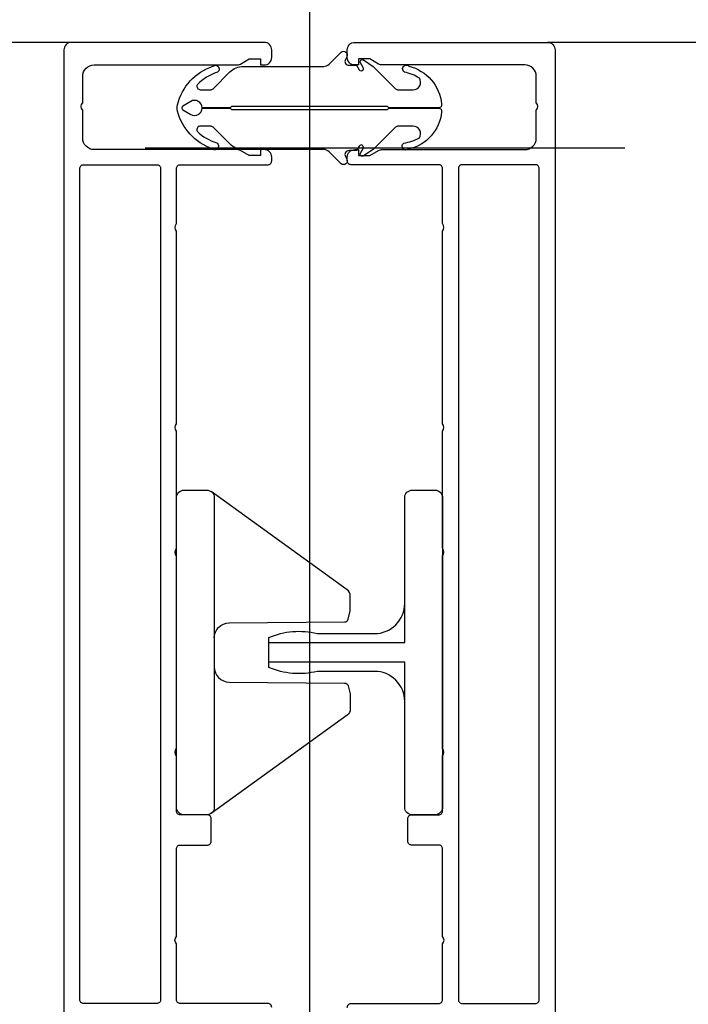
# Model space of a CAD drawing. Header units: millimetres. Extents: x 247761 to 294611, y 172579 to 236863.
# Tile 238 of 256: x 269047 to 269136, y 174722 to 174852. Entities that reach past the tile are written whole.
import ezdxf

# ---------------------------------------------------------------- set-up
doc = ezdxf.new("R2010")
doc.units = ezdxf.units.MM
doc.linetypes.add('ČÁRKOVANÁ', pattern=[19.05, 12.7, -6.35])
doc.layers.add('FASÁDA DETAILNÍ', color=4, linetype='Continuous')
doc.layers.add('NOVA', color=240, linetype='Continuous')

# ---------------------------------------------------------------- blocks, each defined once
blk = doc.blocks.new('236134_0100_s_v')
for points in [[(22.8, -23), (22.8, -5), (42, -5, 0.414214), (43, -4), (43, -1, 0.414214), (42, 0), (1, 0, 0.414214), (0, -1), (0, -4, 0.414214), (1, -5), (20.2, -5), (20.2, -23)], [(15, -5, -0.414214), (19, -9), (19, -16.57, 0.165764), (19.53, -23), (23.47, -23, 0.165764), (24, -16.57), (24, -9, -0.414214), (28, -5)]]:
    blk.add_lwpolyline(points, format="xyb")
blk = doc.blocks.new('236134_0200_s_v')
for points in [[(19.58, 5, -0.41166), (17.58, 6.98), (17.45, 22.25, 0.344217), (17.07, 22.73), (16, 23), (14, 23, 0.240828), (13.19, 22.59), (0.19, 4.59)], [(23.42, 5, 0.41166), (25.42, 6.98), (25.55, 22.25, -0.344217), (25.93, 22.73), (27, 23), (29, 23, -0.240828), (29.81, 22.59), (42.81, 4.59)]]:
    blk.add_lwpolyline(points, format="xyb")
blk.add_lwpolyline([(42, 5), (1, 5, 0.414214), (0, 4), (0, 1, 0.414214), (1, 0), (42, 0, 0.414214), (43, 1), (43, 4, 0.414214)], format="xyb", close=True)
blk = doc.blocks.new('244748_a')
blk.add_lwpolyline([(8.32, -1.69, 0.082248), (6.34, -0.9, -1.09695), (6.94, -0.1, -0.315353), (11.26, -5.15, -0.480529), (10.87, -5.64), (4.27, -5.64), (4.08, -5.45), (-16.53, -5.45), (-16.72, -5.64), (-20.43, -5.64, 0.574019), (-21.93, -4.78), (-22.99, -5.4, 0.524827), (-22.99, -5.9), (-21.93, -6.52, 0.574021), (-20.43, -5.66), (-16.72, -5.66), (-16.53, -5.85), (4.08, -5.85), (4.27, -5.66), (10.87, -5.66, -0.480529), (11.26, -6.15, -0.326229), (6.88, -11.09, -1.09695), (6.28, -10.3, 0.081457), (8.32, -9.61, 0.599203), (7.48, -8.05), (5.52, -8.05, 0.198965), (5.17, -8.2), (2.22, -11.15), (0.93, -12.01, -0.738038), (0.51, -11.62), (0.87, -11, 1), (0.35, -10.7), (0, -11.3), (-0.98, -11.3, 0.619205), (-1.45, -12.06), (-1.28, -12.43, -0.808139), (-2.04, -13.04), (-3.63, -11.44, 0.198906), (-4.34, -11.15), (-14.99, -11.15, -0.198936), (-16.76, -10.42), (-18.98, -8.2, 0.198942), (-19.33, -8.05), (-20.67, -8.05, 0.500217), (-21.09, -8.73, 0.122037), (-18.5, -10.27, -1.093735), (-19.1, -11.07, -0.240768), (-23.7, -6.07, -0.106226), (-23.7, -5.23, -0.256232), (-19, -0.13, -1.093735), (-18.4, -0.92, 0.116856), (-21.09, -2.57, 0.500217), (-20.67, -3.25), (-19.33, -3.25, 0.198942), (-18.98, -3.1), (-16.75, -0.88, -0.198936), (-14.99, -0.15), (-4.34, -0.15, 0.198907), (-3.63, 0.14), (-2.04, 1.74, -0.808139), (-1.28, 1.13), (-1.45, 0.76, 0.619205), (-0.98, 0), (0, 0), (0.35, -0.6, 1), (0.87, -0.3), (0.51, 0.32, -0.738038), (0.93, 0.71), (2.22, -0.15), (5.17, -3.1, 0.198965), (5.52, -3.25), (7.48, -3.25, 0.599203)], format="xyb", close=True)
blk = doc.blocks.new('A$C69D17D4D')
at = {"layer": 'FASÁDA DETAILNÍ'}
blk.add_line((-5559, 1548.12), (-5559, 1222.43), dxfattribs=at)
blk.add_line((-5559, 1548.12), (-5559, 1222.43), dxfattribs=at)
at = {"layer": 'FASÁDA DETAILNÍ', "color": 7, "linetype": 'ČÁRKOVANÁ', "ltscale": 5}
blk.add_lwpolyline([(1436, 1464), (-24704, 1464), (-24704, 24704), (1436, 24704)], close=True, dxfattribs=at)
at = {"layer": 'FASÁDA DETAILNÍ'}
for points in [[(-5590.5, 1478), (-8452.5, 1478)], [(-5140.5, 1478), (-5527.5, 1478)]]:
    blk.add_lwpolyline(points, dxfattribs=at)
for points in [[(-5564, 1350.2, 0.414214), (-5564.5, 1350.7), (-5576.1, 1350.7, -0.414214), (-5576.6, 1351.2), (-5576.6, 1358.6, -0.399985), (-5576.6, 1359.6), (-5576.6, 1371.2, -0.414214), (-5576.1, 1371.7), (-5572.5, 1371.7, 0.414214), (-5572, 1372.2), (-5572, 1375.2, 0.414214), (-5572.5, 1375.7), (-5576.1, 1375.7, -0.414214), (-5576.6, 1376.2), (-5576.6, 1383.5, -0.38324), (-5576.6, 1384.5), (-5576.6, 1410, -0.38324), (-5576.6, 1411), (-5576.6, 1426.5, -0.38324), (-5576.6, 1427.5), (-5576.6, 1453, -0.38324), (-5576.6, 1454), (-5576.6, 1461.3, -0.414214), (-5576.1, 1461.8), (-5564.5, 1461.8, 0.414214), (-5564, 1462.3), (-5564, 1462.8, 0.414214), (-5565, 1463.8), (-5565.5, 1463.8), (-5565.5, 1463), (-5567, 1463), (-5568.15, 1463.67, 0.116937), (-5568.65, 1463.8), (-5587.51, 1463.8, -0.414232), (-5589.01, 1465.3), (-5589.01, 1469.01, -0.399985), (-5589.01, 1470.01), (-5589.01, 1473.5, -0.414232), (-5587.51, 1475), (-5568.65, 1475, 0.116937), (-5568.15, 1475.13), (-5567, 1475.8), (-5565.5, 1475.8), (-5565.5, 1475), (-5565, 1475, 0.414214), (-5564, 1476), (-5564, 1477, 0.414214), (-5565, 1478), (-5590.5, 1478, 0.414214), (-5591.5, 1477), (-5591.5, 1477), (-5591.5, 1328.5, 0.414214)], [(-5564, 1350.2, 0.414214), (-5564.5, 1350.7), (-5576.1, 1350.7, -0.414214), (-5576.6, 1351.2), (-5576.6, 1358.6, -0.399985), (-5576.6, 1359.6), (-5576.6, 1371.2, -0.414214), (-5576.1, 1371.7), (-5572.5, 1371.7, 0.414214), (-5572, 1372.2), (-5572, 1375.2, 0.414214), (-5572.5, 1375.7), (-5576.1, 1375.7, -0.414214), (-5576.6, 1376.2), (-5576.6, 1383.5, -0.38324), (-5576.6, 1384.5), (-5576.6, 1410, -0.38324), (-5576.6, 1411), (-5576.6, 1426.5, -0.38324), (-5576.6, 1427.5), (-5576.6, 1453, -0.38324), (-5576.6, 1454), (-5576.6, 1461.3, -0.414214), (-5576.1, 1461.8), (-5564.5, 1461.8, 0.414214), (-5564, 1462.3), (-5564, 1462.8, 0.414214), (-5565, 1463.8), (-5565.5, 1463.8), (-5565.5, 1463), (-5567, 1463), (-5568.15, 1463.67, 0.116937), (-5568.65, 1463.8), (-5587.51, 1463.8, -0.414232), (-5589.01, 1465.3), (-5589.01, 1469.01, -0.399985), (-5589.01, 1470.01), (-5589.01, 1473.5, -0.414232), (-5587.51, 1475), (-5568.65, 1475, 0.116937), (-5568.15, 1475.13), (-5567, 1475.8), (-5565.5, 1475.8), (-5565.5, 1475), (-5565, 1475, 0.414214), (-5564, 1476), (-5564, 1477, 0.414214), (-5565, 1478), (-5590.5, 1478, 0.414214), (-5591.5, 1477), (-5591.5, 1477), (-5591.5, 1328.5, 0.414214)], [(-5554, 1350.2, -0.414214), (-5553.5, 1350.7), (-5541.9, 1350.7, 0.414214), (-5541.4, 1351.2), (-5541.4, 1358.6, 0.399985), (-5541.4, 1359.6), (-5541.4, 1371.2, 0.414214), (-5541.9, 1371.7), (-5545.5, 1371.7, -0.414214), (-5546, 1372.2), (-5546, 1375.2, -0.414214), (-5545.5, 1375.7), (-5541.9, 1375.7, 0.414214), (-5541.4, 1376.2), (-5541.4, 1383.5, 0.38324), (-5541.4, 1384.5), (-5541.4, 1410, 0.38324), (-5541.4, 1411), (-5541.4, 1426.5, 0.38324), (-5541.4, 1427.5), (-5541.4, 1453, 0.38324), (-5541.4, 1454), (-5541.4, 1461.3, 0.414214), (-5541.9, 1461.8), (-5553.5, 1461.8, -0.414214), (-5554, 1462.3), (-5554, 1462.8, -0.414214), (-5553, 1463.8), (-5552.5, 1463.8), (-5552.5, 1463), (-5551, 1463), (-5549.85, 1463.67, -0.116937), (-5549.35, 1463.8), (-5530.49, 1463.8, 0.414232), (-5528.99, 1465.3), (-5528.99, 1469.01, 0.399985), (-5528.99, 1470.01), (-5528.99, 1473.5, 0.414232), (-5530.49, 1475), (-5549.35, 1475, -0.116937), (-5549.85, 1475.13), (-5551, 1475.8), (-5552.5, 1475.8), (-5552.5, 1475), (-5553, 1475, -0.414214), (-5554, 1476), (-5554, 1477, -0.414214), (-5553, 1478), (-5527.5, 1478, -0.414214), (-5526.5, 1477), (-5526.5, 1477), (-5526.5, 1328.5, -0.414214)], [(-5554, 1350.2, -0.414214), (-5553.5, 1350.7), (-5541.9, 1350.7, 0.414214), (-5541.4, 1351.2), (-5541.4, 1358.6, 0.399985), (-5541.4, 1359.6), (-5541.4, 1371.2, 0.414214), (-5541.9, 1371.7), (-5545.5, 1371.7, -0.414214), (-5546, 1372.2), (-5546, 1375.2, -0.414214), (-5545.5, 1375.7), (-5541.9, 1375.7, 0.414214), (-5541.4, 1376.2), (-5541.4, 1383.5, 0.38324), (-5541.4, 1384.5), (-5541.4, 1410, 0.38324), (-5541.4, 1411), (-5541.4, 1426.5, 0.38324), (-5541.4, 1427.5), (-5541.4, 1453, 0.38324), (-5541.4, 1454), (-5541.4, 1461.3, 0.414214), (-5541.9, 1461.8), (-5553.5, 1461.8, -0.414214), (-5554, 1462.3), (-5554, 1462.8, -0.414214), (-5553, 1463.8), (-5552.5, 1463.8), (-5552.5, 1463), (-5551, 1463), (-5549.85, 1463.67, -0.116937), (-5549.35, 1463.8), (-5530.49, 1463.8, 0.414232), (-5528.99, 1465.3), (-5528.99, 1469.01, 0.399985), (-5528.99, 1470.01), (-5528.99, 1473.5, 0.414232), (-5530.49, 1475), (-5549.35, 1475, -0.116937), (-5549.85, 1475.13), (-5551, 1475.8), (-5552.5, 1475.8), (-5552.5, 1475), (-5553, 1475, -0.414214), (-5554, 1476), (-5554, 1477, -0.414214), (-5553, 1478), (-5527.5, 1478, -0.414214), (-5526.5, 1477), (-5526.5, 1477), (-5526.5, 1328.5, -0.414214)]]:
    blk.add_lwpolyline(points, format="xyb", dxfattribs=at)
for points in [[(-5589.4, 1351.2), (-5589.4, 1461.3, -0.414214), (-5588.9, 1461.8), (-5579.2, 1461.8, -0.414214), (-5578.7, 1461.3), (-5578.7, 1351.2, -0.414214), (-5579.2, 1350.7), (-5588.9, 1350.7, -0.414214), (-5589.4, 1351.2)], [(-5589.4, 1351.2), (-5589.4, 1461.3, -0.414214), (-5588.9, 1461.8), (-5579.2, 1461.8, -0.414214), (-5578.7, 1461.3), (-5578.7, 1351.2, -0.414214), (-5579.2, 1350.7), (-5588.9, 1350.7, -0.414214), (-5589.4, 1351.2)], [(-5528.6, 1351.2), (-5528.6, 1461.3, 0.414214), (-5529.1, 1461.8), (-5538.8, 1461.8, 0.414214), (-5539.3, 1461.3), (-5539.3, 1351.2, 0.414214), (-5538.8, 1350.7), (-5529.1, 1350.7, 0.414214), (-5528.6, 1351.2)], [(-5528.6, 1351.2), (-5528.6, 1461.3, 0.414214), (-5529.1, 1461.8), (-5538.8, 1461.8, 0.414214), (-5539.3, 1461.3), (-5539.3, 1351.2, 0.414214), (-5538.8, 1350.7), (-5529.1, 1350.7, 0.414214), (-5528.6, 1351.2)]]:
    blk.add_lwpolyline(points, format="xyb", close=True, dxfattribs=at)
blk.add_blockref('244748_a', (-5552.78, 1474.96), dxfattribs=at)
blk.add_blockref('244748_a', (-5552.78, 1474.96), dxfattribs=at)
at = {"layer": 'FASÁDA DETAILNÍ', "xscale": -1, "rotation": 270}
for name, p in [('236134_0200_s_v', (-5576.6, 1375.7)), ('236134_0200_s_v', (-5576.6, 1375.7)), ('236134_0100_s_v', (-5541.4, 1375.7)), ('236134_0100_s_v', (-5541.4, 1375.7))]:
    blk.add_blockref(name, p, dxfattribs=at)

msp = doc.modelspace()

# ---------------------------------------------------------------- block references
at = {"layer": 'NOVA', "ltscale": 300}
msp.add_blockref('A$C69D17D4D', (274644.517, 173371.259), dxfattribs=at)

doc.saveas('drawing.dxf')
